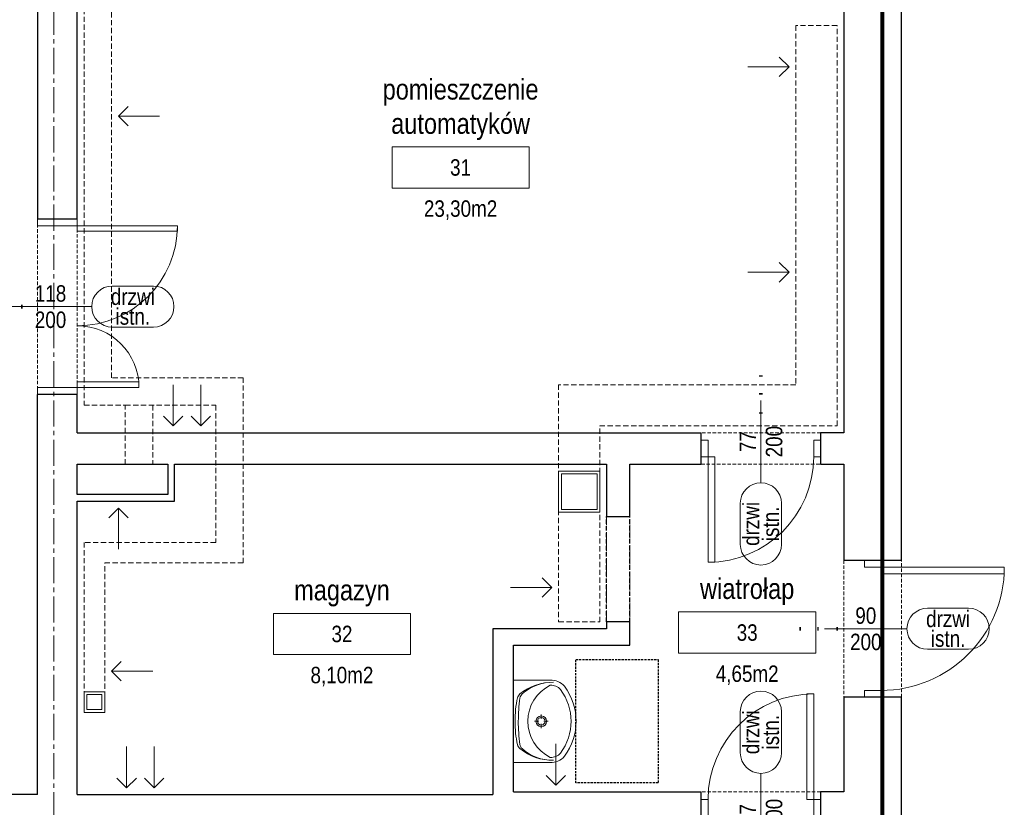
# Model space of a CAD drawing. Header units: millimetres. Extents: x -53179 to 121817, y -123620 to 254214.
# Tile 26 of 256: x 47790 to 54970, y -94262 to -88517. Entities that reach past the tile are written whole.
import ezdxf
from ezdxf.enums import TextEntityAlignment as Align

# ---------------------------------------------------------------- set-up
doc = ezdxf.new("R2010")
doc.units = ezdxf.units.MM
for name, pattern in [('xref_ACAD-LSN_dyspozytornia_PW_rzuty_12$0$CENTER2', [28.575, 19.05, -3.175, 3.175, -3.175]), ('xref_ACAD-LSN_dyspozytornia_PW_rzuty_12$0$DASHED', [19.05, 12.7, -6.35]), ('xref_ACAD-LSN_dyspozytornia_PW_rzuty_12$0$HIDDEN2', [4.7625, 3.175, -1.5875])]:
    doc.linetypes.add(name, pattern=pattern)
for name, color, linetype, lineweight in [('xref', 8, 'Continuous', 13), ('xref_ACAD-LSN_dyspozytornia_PW_rzuty_12$0$A drzwi płytowe', 8, 'Continuous', 9), ('xref_ACAD-LSN_dyspozytornia_PW_rzuty_12$0$A opis pom', 8, 'Continuous', 9), ('xref_ACAD-LSN_dyspozytornia_PW_rzuty_12$0$A opis pom pow', 8, 'Continuous', 9), ('xref_ACAD-LSN_dyspozytornia_PW_rzuty_12$0$A opis stolarka', 8, 'Continuous', 9), ('xref_ACAD-LSN_dyspozytornia_PW_rzuty_12$0$A opis stolarka NWD typ', 8, 'Continuous', 9), ('xref_ACAD-LSN_dyspozytornia_PW_rzuty_12$0$A opis stolarka NWD wyposażenie', 8, 'Continuous', 9), ('xref_ACAD-LSN_dyspozytornia_PW_rzuty_12$0$A opis technologia', 8, 'Continuous', 13), ('xref_ACAD-LSN_dyspozytornia_PW_rzuty_12$0$A widok wyżej', 8, 'xref_ACAD-LSN_dyspozytornia_PW_rzuty_12$0$DASHED', 9), ('xref_ACAD-LSN_dyspozytornia_PW_rzuty_12$0$A wyposazenie sanitarne', 8, 'Continuous', 9), ('xref_ACAD-LSN_dyspozytornia_PW_rzuty_12$0$A zakres', 8, 'Continuous', 13), ('xref_ACAD-LSN_dyspozytornia_PW_rzuty_12$0$A-Wall', 8, 'Continuous', 25), ('xref_ACAD-LSN_dyspozytornia_PW_rzuty_12$0$IS kanaly wentylacyjne', 8, 'xref_ACAD-LSN_dyspozytornia_PW_rzuty_12$0$DASHED', 9), ('xref_ACAD-LSN_dyspozytornia_PW_rzuty_12$0$IS wentylacja kratki istniejace', 8, 'Continuous', 9), ('xref_ACAD-LSN_dyspozytornia_PW_rzuty_12$0$S-Grid-Iden', 8, 'xref_ACAD-LSN_dyspozytornia_PW_rzuty_12$0$CENTER2', 9)]:
    doc.layers.add(name, color=color, linetype=linetype, lineweight=lineweight)
doc.layers.add('xref_ACAD-LSN_dyspozytornia_PW_rzuty_12$0$A opis ppoż drzwi', color=8, linetype='Continuous', lineweight=13, transparency=0.25)
doc.layers.add('xref_ACAD-LSN_dyspozytornia_PW_rzuty_12$0$A-Wall-Open', color=8, linetype='xref_ACAD-LSN_dyspozytornia_PW_rzuty_12$0$HIDDEN2', lineweight=25, plot=False)
doc.styles.add('xref_ACAD-LSN_dyspozytornia_PW_rzuty_12$0$STYL ASA', font='ARIALN.TTF')

# ---------------------------------------------------------------- blocks, each defined once
blk = doc.blocks.new('xref_ACAD-LSN_dyspozytornia_PW_rzuty_12$0$umywalka 60x45')
at = {"color": 0, "lineweight": -2, "ltscale": 0.15}
for p, q in [((-30, 0), (30, 0)), ((-30, 0), (-30, -26.7)), ((9.45, 0), (-9.45, 0)), ((30, 0), (30, -26.7)), ((-1.86, -20.37), (-5.07, -20.37)), ((-0.01, -15.32), (-0.01, -18.52)), ((5.04, -20.37), (1.84, -20.37)), ((-0.01, -22.22), (-0.01, -25.42))]:
    blk.add_line(p, q, dxfattribs=at)
at = {"ltscale": 0.15}
blk.add_lwpolyline([(-26.31, -26.95, 0.236063), (-23.21, -34.38, 0.329715), (23.21, -34.38, 0.236063), (26.31, -26.95, 0.623035)], format="xyb", close=True, dxfattribs=at)
blk.add_lwpolyline([(-30, -26.7, 0.239105), (-25.52, -37.28, 0.331406), (25.52, -37.28, 0.239105), (30, -26.7)], format="xyb", dxfattribs=at)
at = {"color": 0, "lineweight": -2, "ltscale": 0.15}
for radius in [3.89, 2.78]:
    blk.add_circle((-0.01, -20.37), radius, dxfattribs=at)
for centre, radius, start, end in [((9.28, -28.68), 37.74, 140.66478, 180.90725), ((5.44, -28.88), 33.9, 138.52449, 180.67671), ((-16.21, -9.73), 5, 97.83045, 138.52449), ((-16.04, -7.93), 5, 102.69402, 140.66478), ((-0.64, -76.32), 75.1, 89.48972, 102.69402), ((0.57, -131.79), 128.2, 90.24498, 97.83045), ((0.57, -76.32), 75.1, 77.22851, 90.43281), ((-0.72, -131.79), 128.2, 82.09208, 89.67755), ((16.23, -9.76), 5, 41.39803, 82.09208), ((16.06, -7.95), 5, 39.25775, 77.22851), ((-9.28, -28.67), 37.74, 359.01528, 39.25775), ((-5.45, -28.87), 33.9, 359.24582, 41.39804)]:
    blk.add_arc(centre, radius, start, end, dxfattribs=at)
at = {"layer": 'Defpoints', "linetype": 'xref_ACAD-LSN_dyspozytornia_PW_rzuty_12$0$HIDDEN2', "ltscale": 0.5}
blk.add_lwpolyline([(-45, -45.56), (45, -45.56), (45, -105.56), (-45, -105.56)], close=True, dxfattribs=at)
blk = doc.blocks.new('xref_ACAD-LSN_dyspozytornia_PW_rzuty_12$0$środek')
blk.add_line((0, 0), (0, -10))
blk = doc.blocks.new('xref_ACAD-LSN_dyspozytornia_PW_rzuty_12$0$tag wn')
blk.add_lwpolyline([(-25, -7.5), (25, -7.5), (25, 7.5), (-25, 7.5)], close=True)
at = {"style": 'xref_ACAD-LSN_dyspozytornia_PW_rzuty_12$0$STYL ASA'}
blk.add_attdef('ROOM:NO', text='', height=6, dxfattribs=at).set_placement((0, 0), align=Align.MIDDLE_CENTER)
at = {"layer": 'xref_ACAD-LSN_dyspozytornia_PW_rzuty_12$0$A opis pom pow', "style": 'xref_ACAD-LSN_dyspozytornia_PW_rzuty_12$0$STYL ASA'}
blk.add_attdef('ROOM:AREA', text='', height=6, dxfattribs=at).set_placement((0, -15), align=Align.MIDDLE_CENTER)
blk = doc.blocks.new('xref_ACAD-LSN_dyspozytornia_PW_rzuty_12$0$ddtag_UP')
at = {"transparency": 33554687}
blk.add_lwpolyline([(0, 30), (0, -30)], dxfattribs=at)
at = {"layer": 'xref_ACAD-LSN_dyspozytornia_PW_rzuty_12$0$A opis stolarka NWD typ', "transparency": 33554687}
blk.add_lwpolyline([(-15, 75, -1), (15, 75), (15, 45, -1), (-15, 45)], format="xyb", close=True, dxfattribs=at)
at = {"ltscale": 0.1, "transparency": 33554687, "style": 'xref_ACAD-LSN_dyspozytornia_PW_rzuty_12$0$STYL ASA'}
blk.add_attdef('DOORS:SZEROKOŚĆ', text='', height=12, rotation=90, dxfattribs=at).set_placement((0, 0, 0), align=Align.BOTTOM_CENTER)
blk.add_attdef('DOORS:WYSOKOŚĆ', text='', height=12, rotation=90, dxfattribs=at).set_placement((3.6, 0, 0), align=Align.TOP_CENTER)
blk.add_attdef('DOORS:AKUSTYKA', text='', height=10, dxfattribs=at).set_placement((0, -49), align=Align.MIDDLE_CENTER)
at = {"layer": 'xref_ACAD-LSN_dyspozytornia_PW_rzuty_12$0$A opis ppoż drzwi', "ltscale": 0.1, "transparency": 33554687, "style": 'xref_ACAD-LSN_dyspozytornia_PW_rzuty_12$0$STYL ASA'}
blk.add_attdef('DOORS:PPOŻ', text='', height=10, dxfattribs=at).set_placement((0, -36), align=Align.MIDDLE_CENTER)
at = {"layer": 'xref_ACAD-LSN_dyspozytornia_PW_rzuty_12$0$A opis stolarka NWD typ', "ltscale": 0.1, "transparency": 33554687, "style": 'xref_ACAD-LSN_dyspozytornia_PW_rzuty_12$0$STYL ASA'}
blk.add_attdef('DOORS:PODTYP', text='', height=12, rotation=90, dxfattribs=at).set_placement((1.2, 60, 0), align=Align.TOP_CENTER)
blk.add_attdef('DOORS:TYP', text='', height=12, rotation=90, dxfattribs=at).set_placement((2.4, 60, 0), align=Align.BOTTOM_CENTER)
at = {"layer": 'xref_ACAD-LSN_dyspozytornia_PW_rzuty_12$0$A opis stolarka NWD wyposażenie', "ltscale": 0.1, "transparency": 33554687, "style": 'xref_ACAD-LSN_dyspozytornia_PW_rzuty_12$0$STYL ASA'}
blk.add_attdef('DOORS:WYPOSAŻENIE', text='', height=10, dxfattribs=at).set_placement((0, -22), align=Align.MIDDLE_CENTER)
blk = doc.blocks.new('xref_ACAD-LSN_dyspozytornia_PW_rzuty_12$0$ddtag_RIGHT')
at = {"transparency": 33554687}
blk.add_lwpolyline([(30, 0), (-30, 0)], dxfattribs=at)
at = {"layer": 'xref_ACAD-LSN_dyspozytornia_PW_rzuty_12$0$A opis stolarka NWD typ', "transparency": 33554687}
blk.add_lwpolyline([(75, 15, -1), (75, -15), (45, -15, -1), (45, 15)], format="xyb", close=True, dxfattribs=at)
at = {"ltscale": 0.1, "transparency": 33554687, "style": 'xref_ACAD-LSN_dyspozytornia_PW_rzuty_12$0$STYL ASA'}
blk.add_attdef('DOORS:AKUSTYKA', text='', height=10, rotation=90, dxfattribs=at).set_placement((-49, 0), align=Align.MIDDLE_CENTER)
blk.add_attdef('DOORS:SZEROKOŚĆ', text='', height=12, dxfattribs=at).set_placement((0, 0, 0), align=Align.BOTTOM_CENTER)
blk.add_attdef('DOORS:WYSOKOŚĆ', text='', height=12, dxfattribs=at).set_placement((0, -3.6, 0), align=Align.TOP_CENTER)
at = {"layer": 'xref_ACAD-LSN_dyspozytornia_PW_rzuty_12$0$A opis ppoż drzwi', "ltscale": 0.1, "transparency": 33554687, "style": 'xref_ACAD-LSN_dyspozytornia_PW_rzuty_12$0$STYL ASA'}
blk.add_attdef('DOORS:PPOŻ', text='', height=10, rotation=90, dxfattribs=at).set_placement((-36, 0), align=Align.MIDDLE_CENTER)
at = {"layer": 'xref_ACAD-LSN_dyspozytornia_PW_rzuty_12$0$A opis stolarka NWD typ', "ltscale": 0.1, "transparency": 33554687, "style": 'xref_ACAD-LSN_dyspozytornia_PW_rzuty_12$0$STYL ASA'}
blk.add_attdef('DOORS:TYP', text='', height=12, dxfattribs=at).set_placement((60, -2.4, 0), align=Align.BOTTOM_CENTER)
blk.add_attdef('DOORS:PODTYP', text='', height=12, dxfattribs=at).set_placement((60, -1.2, 0), align=Align.TOP_CENTER)
at = {"layer": 'xref_ACAD-LSN_dyspozytornia_PW_rzuty_12$0$A opis stolarka NWD wyposażenie', "ltscale": 0.1, "transparency": 33554687, "style": 'xref_ACAD-LSN_dyspozytornia_PW_rzuty_12$0$STYL ASA'}
blk.add_attdef('DOORS:WYPOSAŻENIE', text='', height=10, rotation=90, dxfattribs=at).set_placement((-22, 0), align=Align.MIDDLE_CENTER)
blk = doc.blocks.new('xref_ACAD-LSN_dyspozytornia_PW_rzuty_12$0$ddtag_DOWN')
at = {"transparency": 33554687}
blk.add_lwpolyline([(0, -30), (0, 30)], dxfattribs=at)
at = {"layer": 'xref_ACAD-LSN_dyspozytornia_PW_rzuty_12$0$A opis stolarka NWD typ', "transparency": 33554687}
blk.add_lwpolyline([(15, -75, -1), (-15, -75), (-15, -45, -1), (15, -45)], format="xyb", close=True, dxfattribs=at)
at = {"ltscale": 0.1, "transparency": 33554687, "style": 'xref_ACAD-LSN_dyspozytornia_PW_rzuty_12$0$STYL ASA'}
blk.add_attdef('DOORS:SZEROKOŚĆ', text='', height=12, rotation=90, dxfattribs=at).set_placement((0, 0, 0), align=Align.BOTTOM_CENTER)
blk.add_attdef('DOORS:WYSOKOŚĆ', text='', height=12, rotation=90, dxfattribs=at).set_placement((3.6, 0, 0), align=Align.TOP_CENTER)
blk.add_attdef('DOORS:AKUSTYKA', text='', height=10, dxfattribs=at).set_placement((0, 49), align=Align.MIDDLE_CENTER)
at = {"layer": 'xref_ACAD-LSN_dyspozytornia_PW_rzuty_12$0$A opis ppoż drzwi', "ltscale": 0.1, "transparency": 33554687, "style": 'xref_ACAD-LSN_dyspozytornia_PW_rzuty_12$0$STYL ASA'}
blk.add_attdef('DOORS:PPOŻ', text='', height=10, dxfattribs=at).set_placement((0, 36), align=Align.MIDDLE_CENTER)
at = {"layer": 'xref_ACAD-LSN_dyspozytornia_PW_rzuty_12$0$A opis stolarka NWD typ', "ltscale": 0.1, "transparency": 33554687, "style": 'xref_ACAD-LSN_dyspozytornia_PW_rzuty_12$0$STYL ASA'}
blk.add_attdef('DOORS:PODTYP', text='', height=12, rotation=90, dxfattribs=at).set_placement((1.2, -60, 0), align=Align.TOP_CENTER)
blk.add_attdef('DOORS:TYP', text='', height=12, rotation=90, dxfattribs=at).set_placement((2.4, -60, 0), align=Align.BOTTOM_CENTER)
at = {"layer": 'xref_ACAD-LSN_dyspozytornia_PW_rzuty_12$0$A opis stolarka NWD wyposażenie', "ltscale": 0.1, "transparency": 33554687, "style": 'xref_ACAD-LSN_dyspozytornia_PW_rzuty_12$0$STYL ASA'}
blk.add_attdef('DOORS:WYPOSAŻENIE', text='', height=10, dxfattribs=at).set_placement((0, 22), align=Align.MIDDLE_CENTER)
blk = doc.blocks.new('xref_ACAD-LSN_dyspozytornia_PW_rzuty_12')
at = {"layer": 'xref_ACAD-LSN_dyspozytornia_PW_rzuty_12$0$A drzwi płytowe', "linetype": 'Continuous', "lineweight": 9, "ltscale": 0.2}
for points in [[(72253.68, 81687.22), (72253.68, 81692.22), (72282.68, 81692.22), (72282.68, 81687.22)], [(72253.68, 81569.22), (72253.68, 81564.22), (72282.68, 81564.22), (72282.68, 81569.22)], [(72742.68, 81530.72), (72737.68, 81530.72), (72737.68, 81518.72), (72742.68, 81518.72)], [(72819.68, 81530.72), (72824.68, 81530.72), (72824.68, 81518.72), (72819.68, 81518.72)], [(72856.68, 81438.22), (72856.68, 81443.22), (72868.68, 81443.22), (72868.68, 81438.22)], [(72856.68, 81348.22), (72856.68, 81343.22), (72868.68, 81343.22), (72868.68, 81348.22)], [(72742.68, 81256.72), (72737.68, 81256.72), (72737.68, 81268.72), (72742.68, 81268.72)], [(72819.68, 81256.72), (72824.68, 81256.72), (72824.68, 81268.72), (72819.68, 81268.72)]]:
    blk.add_lwpolyline(points, close=True, dxfattribs=at)
at = {"layer": 'xref_ACAD-LSN_dyspozytornia_PW_rzuty_12$0$A drzwi płytowe', "linetype": 'Continuous', "lineweight": 9}
for points in [[(72355.68, 81687.22), (72355.68, 81683.22), (72282.68, 81683.22), (72282.68, 81687.22)], [(72282.68, 81569.22), (72282.68, 81573.22), (72327.68, 81573.22), (72327.68, 81569.22)], [(72742.68, 81518.72), (72747.68, 81518.72), (72747.68, 81441.72), (72742.68, 81441.72)], [(72868.68, 81438.22), (72868.68, 81433.22), (72958.68, 81433.22), (72958.68, 81438.22)], [(72819.68, 81268.72), (72814.68, 81268.72), (72814.68, 81345.72), (72819.68, 81345.72)]]:
    blk.add_lwpolyline(points, close=True, dxfattribs=at)
at = {"layer": 'xref_ACAD-LSN_dyspozytornia_PW_rzuty_12$0$A drzwi płytowe', "linetype": 'Continuous', "lineweight": 9, "ltscale": 0.2}
for centre, radius in [((72282.68, 81687.22), 73), ((72868.68, 81438.22), 90)]:
    blk.add_arc(centre, radius, 270, 0, dxfattribs=at)
at = {"layer": 'xref_ACAD-LSN_dyspozytornia_PW_rzuty_12$0$A drzwi płytowe', "linetype": 'Continuous', "lineweight": 9, "ltscale": 0.2, "extrusion": (0, 0, -1)}
for centre, radius, start, end in [((-72282.68, 81569.22), 45, 90, 180), ((-72742.68, 81518.72), 77, 180, 270), ((-72819.68, 81268.72), 77, 0, 90)]:
    blk.add_arc(centre, radius, start, end, dxfattribs=at)
at = {"layer": 'xref_ACAD-LSN_dyspozytornia_PW_rzuty_12$0$A widok wyżej', "linetype": 'xref_ACAD-LSN_dyspozytornia_PW_rzuty_12$0$DASHED', "lineweight": 9, "ltscale": 0.2}
for p, q in [((72253.68, 81692.22), (72253.68, 81564.22)), ((72282.68, 81564.22), (72282.68, 81692.22)), ((72824.68, 81536.22), (72737.68, 81536.22)), ((72737.68, 81513.22), (72824.68, 81513.22)), ((72668.68, 81475.22), (72668.68, 81398.22)), ((72685.68, 81398.22), (72685.68, 81475.22)), ((72841.68, 81443.22), (72841.68, 81343.22)), ((72883.68, 81343.22), (72883.68, 81443.22)), ((72824.68, 81274.22), (72737.68, 81274.22))]:
    blk.add_line(p, q, dxfattribs=at)
at = {"layer": 'xref_ACAD-LSN_dyspozytornia_PW_rzuty_12$0$A zakres', "linetype": 'xref_ACAD-LSN_dyspozytornia_PW_rzuty_12$0$DASHED', "const_width": 3}
blk.add_lwpolyline([(67446.18, 82031.22), (67446.18, 80639.22), (72869.68, 80639.22), (72869.68, 82031.22)], close=True, dxfattribs=at)
at = {"layer": 'xref_ACAD-LSN_dyspozytornia_PW_rzuty_12$0$A-Wall', "linetype": 'Continuous', "lineweight": 25}
for p, q in [((72253.68, 81953.22), (72253.68, 81692.22)), ((72282.68, 81692.22), (72282.68, 81953.22)), ((72841.68, 81953.22), (72841.68, 81536.22)), ((72883.68, 81443.22), (72883.68, 81953.22)), ((72253.68, 81692.22), (72282.68, 81692.22)), ((72282.68, 81564.22), (72253.68, 81564.22)), ((72253.68, 81272.22), (72253.68, 81564.22)), ((72282.68, 81536.22), (72282.68, 81564.22)), ((72282.68, 81536.22), (72737.68, 81536.22)), ((72737.68, 81513.22), (72737.68, 81536.22)), ((72841.68, 81536.22), (72824.68, 81536.22)), ((72824.68, 81536.22), (72824.68, 81513.22)), ((72282.68, 81513.22), (72348.68, 81513.22)), ((72282.68, 81491.22), (72282.68, 81513.22)), ((72348.68, 81513.22), (72348.68, 81491.22)), ((72353.68, 81513.22), (72668.68, 81513.22)), ((72353.68, 81486.22), (72353.68, 81513.22)), ((72668.68, 81513.22), (72668.68, 81475.22)), ((72685.68, 81513.22), (72737.68, 81513.22)), ((72685.68, 81475.22), (72685.68, 81513.22)), ((72824.68, 81513.22), (72841.68, 81513.22)), ((72841.68, 81513.22), (72841.68, 81443.22)), ((72348.68, 81491.22), (72282.68, 81491.22)), ((72282.68, 81486.22), (72353.68, 81486.22)), ((72282.68, 81272.22), (72282.68, 81486.22)), ((72668.68, 81475.22), (72685.68, 81475.22)), ((72841.68, 81443.22), (72883.68, 81443.22)), ((72585.68, 81393.22), (72585.68, 81272.22)), ((72668.68, 81393.22), (72585.68, 81393.22)), ((72685.68, 81398.22), (72668.68, 81398.22)), ((72668.68, 81398.22), (72668.68, 81393.22)), ((72685.68, 81381.22), (72685.68, 81398.22)), ((72600.68, 81274.22), (72600.68, 81381.22)), ((72600.68, 81381.22), (72685.68, 81381.22)), ((72883.68, 81343.22), (72841.68, 81343.22)), ((72841.68, 81343.22), (72841.68, 81274.22)), ((72883.68, 80717.22), (72883.68, 81343.22)), ((72253.68, 81272.22), (72188.68, 81272.22)), ((72282.68, 81272.22), (72585.68, 81272.22)), ((72600.68, 81274.22), (72737.68, 81274.22)), ((72737.68, 81251.22), (72737.68, 81274.22)), ((72824.68, 81274.22), (72824.68, 81251.22)), ((72841.68, 81274.22), (72824.68, 81274.22))]:
    blk.add_line(p, q, dxfattribs=at)
at = {"layer": 'xref_ACAD-LSN_dyspozytornia_PW_rzuty_12$0$A-Wall-Open', "linetype": 'xref_ACAD-LSN_dyspozytornia_PW_rzuty_12$0$HIDDEN2', "lineweight": 25}
for p, q in [((72668.68, 81398.22), (72668.68, 81475.22)), ((72685.68, 81398.22), (72685.68, 81475.22))]:
    blk.add_line(p, q, dxfattribs=at)
at = {"layer": 'xref_ACAD-LSN_dyspozytornia_PW_rzuty_12$0$IS kanaly wentylacyjne', "ltscale": 0.3}
for points in [[(72403.68, 81441.22), (72403.68, 81576.22), (72307.68, 81576.22), (72307.68, 81948.22), (72287.68, 81948.22), (72287.68, 81556.22), (72317.68, 81556.22), (72383.68, 81556.22), (72383.68, 81456.22), (72287.68, 81456.22), (72287.68, 81332.22), (72302.68, 81332.22), (72302.68, 81441.22)], [(72806.68, 81833.22), (72806.68, 81571.22), (72633.68, 81571.22), (72633.68, 81398.22), (72663.68, 81398.22), (72663.68, 81541.22), (72836.68, 81541.22), (72836.68, 81833.22)], [(72317.68, 81556.22), (72337.68, 81556.22), (72337.68, 81513.22), (72317.68, 81513.22)]]:
    blk.add_lwpolyline(points, close=True, dxfattribs=at)
at = {"layer": 'xref_ACAD-LSN_dyspozytornia_PW_rzuty_12$0$IS kanaly wentylacyjne', "linetype": 'ByBlock', "ltscale": 0.3}
for points in [[(72794.61, 81796.15), (72801.68, 81803.22), (72794.61, 81810.29)], [(72801.68, 81803.22), (72771.68, 81803.22)], [(72319.76, 81760.15), (72312.68, 81767.22), (72319.76, 81774.29)], [(72312.68, 81767.22), (72342.68, 81767.22)], [(72794.61, 81646.15), (72801.68, 81653.22), (72794.61, 81660.29)], [(72801.68, 81653.22), (72771.68, 81653.22)], [(72621.61, 81430.29), (72628.68, 81423.22), (72621.61, 81416.15)], [(72628.68, 81423.22), (72598.68, 81423.22)], [(72314.76, 81355.15), (72307.68, 81362.22), (72314.76, 81369.29)], [(72307.68, 81362.22), (72337.68, 81362.22)]]:
    blk.add_lwpolyline(points, dxfattribs=at)
for points in [[(72633.68, 81478.22), (72663.68, 81478.22), (72663.68, 81508.22), (72633.68, 81508.22)], [(72635.68, 81480.22), (72661.68, 81480.22), (72661.68, 81506.22), (72635.68, 81506.22)], [(72287.68, 81332.22), (72302.68, 81332.22), (72302.68, 81347.22), (72287.68, 81347.22)], [(72289.68, 81334.22), (72300.68, 81334.22), (72300.68, 81345.22), (72289.68, 81345.22)]]:
    blk.add_lwpolyline(points, close=True, dxfattribs=at)
at = {"layer": 'xref_ACAD-LSN_dyspozytornia_PW_rzuty_12$0$IS wentylacja kratki istniejace'}
for points in [[(72352.68, 81541.22), (72352.68, 81571.22)], [(72372.68, 81541.22), (72372.68, 81571.22)], [(72359.76, 81548.29), (72352.68, 81541.22), (72345.61, 81548.29)], [(72379.76, 81548.29), (72372.68, 81541.22), (72365.61, 81548.29)], [(72319.76, 81474.15), (72312.68, 81481.22), (72305.61, 81474.15)], [(72312.68, 81481.22), (72312.68, 81451.22)], [(72318.68, 81277.22), (72318.68, 81307.22)], [(72338.68, 81277.22), (72338.68, 81307.22)], [(72631.68, 81279.22), (72631.68, 81309.22)], [(72325.76, 81284.29), (72318.68, 81277.22), (72311.61, 81284.29)], [(72345.76, 81284.29), (72338.68, 81277.22), (72331.61, 81284.29)], [(72638.76, 81286.29), (72631.68, 81279.22), (72624.61, 81286.29)]]:
    blk.add_lwpolyline(points, dxfattribs=at)
at = {"layer": 'xref_ACAD-LSN_dyspozytornia_PW_rzuty_12$0$S-Grid-Iden'}
for points in [[(72265.68, 82131.22), (72265.68, 80539.22)], [(72869.68, 82131.22), (72869.68, 80539.22)]]:
    blk.add_lwpolyline(points, dxfattribs=at)
at = {"layer": 'xref_ACAD-LSN_dyspozytornia_PW_rzuty_12$0$A drzwi płytowe', "linetype": 'Continuous', "lineweight": 9, "ltscale": 0.2, "extrusion": (0, 0, -1), "zscale": -1}
for p, rotation in [((-72268.18, 81628.22), 90), ((-72781.18, 81524.72), 180)]:
    blk.add_blockref('xref_ACAD-LSN_dyspozytornia_PW_rzuty_12$0$środek', p, dxfattribs=dict(at, rotation=rotation))
at = {"layer": 'xref_ACAD-LSN_dyspozytornia_PW_rzuty_12$0$A drzwi płytowe', "linetype": 'Continuous', "lineweight": 9, "ltscale": 0.2, "rotation": 270}
blk.add_blockref('xref_ACAD-LSN_dyspozytornia_PW_rzuty_12$0$środek', (72862.68, 81393.22), dxfattribs=at)
at = {"layer": 'xref_ACAD-LSN_dyspozytornia_PW_rzuty_12$0$A opis pom', "linetype": 'Continuous', "lineweight": 9, "xscale": 2, "yscale": 2, "zscale": 2}
for p, values in [((72562.18, 81729.72), {'ROOM:NO': '31', 'ROOM:AREA': '23,30m2'}), ((72475.68, 81389.45), {'ROOM:NO': '32', 'ROOM:AREA': '8,10m2'}), ((72771.18, 81390.45), {'ROOM:NO': '33', 'ROOM:AREA': '4,65m2'})]:
    blk.add_blockref('xref_ACAD-LSN_dyspozytornia_PW_rzuty_12$0$tag wn', p, dxfattribs=at).add_auto_attribs(values)
at = {"layer": 'xref_ACAD-LSN_dyspozytornia_PW_rzuty_12$0$A opis stolarka', "linetype": 'Continuous', "lineweight": 9}
ref = blk.add_blockref('xref_ACAD-LSN_dyspozytornia_PW_rzuty_12$0$ddtag_RIGHT', (72263.18, 81628.22), dxfattribs=at)
ref.add_attrib('DOORS:AKUSTYKA', '-', dxfattribs={"layer": '0', "ltscale": 0.1, "height": 10, "rotation": 90, "style": 'xref_ACAD-LSN_dyspozytornia_PW_rzuty_12$0$STYL ASA'}).set_placement((72214.18, 81628.22), align=Align.MIDDLE_CENTER)
ref.add_attrib('DOORS:PPOŻ', '-', dxfattribs={"layer": 'xref_ACAD-LSN_dyspozytornia_PW_rzuty_12$0$A opis ppoż drzwi', "ltscale": 0.1, "height": 10, "rotation": 90, "style": 'xref_ACAD-LSN_dyspozytornia_PW_rzuty_12$0$STYL ASA'}).set_placement((72227.18, 81628.22), align=Align.MIDDLE_CENTER)
ref.add_attrib('DOORS:WYSOKOŚĆ', '200', dxfattribs={"layer": '0', "ltscale": 0.1, "height": 12, "style": 'xref_ACAD-LSN_dyspozytornia_PW_rzuty_12$0$STYL ASA'}).set_placement((72263.18, 81624.62, 0), align=Align.TOP_CENTER)
ref.add_attrib('DOORS:SZEROKOŚĆ', '118', dxfattribs={"layer": '0', "ltscale": 0.1, "height": 12, "style": 'xref_ACAD-LSN_dyspozytornia_PW_rzuty_12$0$STYL ASA'}).set_placement((72263.18, 81628.22, 0), align=Align.BOTTOM_CENTER)
ref.add_attrib('DOORS:PODTYP', 'istn.', dxfattribs={"layer": 'xref_ACAD-LSN_dyspozytornia_PW_rzuty_12$0$A opis stolarka NWD typ', "ltscale": 0.1, "height": 12, "style": 'xref_ACAD-LSN_dyspozytornia_PW_rzuty_12$0$STYL ASA'}).set_placement((72323.18, 81627.02, 0), align=Align.TOP_CENTER)
ref.add_attrib('DOORS:TYP', 'drzwi', dxfattribs={"layer": 'xref_ACAD-LSN_dyspozytornia_PW_rzuty_12$0$A opis stolarka NWD typ', "ltscale": 0.1, "height": 12, "style": 'xref_ACAD-LSN_dyspozytornia_PW_rzuty_12$0$STYL ASA'}).set_placement((72323.18, 81625.82, 0), align=Align.BOTTOM_CENTER)
ref.add_attrib('DOORS:WYPOSAŻENIE', '-', dxfattribs={"layer": 'xref_ACAD-LSN_dyspozytornia_PW_rzuty_12$0$A opis stolarka NWD wyposażenie', "ltscale": 0.1, "height": 10, "rotation": 90, "style": 'xref_ACAD-LSN_dyspozytornia_PW_rzuty_12$0$STYL ASA'}).set_placement((72241.18, 81628.22), align=Align.MIDDLE_CENTER)
ref = blk.add_blockref('xref_ACAD-LSN_dyspozytornia_PW_rzuty_12$0$ddtag_DOWN', (72781.18, 81529.72), dxfattribs=at)
ref.add_attrib('DOORS:AKUSTYKA', '-', dxfattribs={"layer": '0', "ltscale": 0.1, "height": 10, "style": 'xref_ACAD-LSN_dyspozytornia_PW_rzuty_12$0$STYL ASA'}).set_placement((72781.18, 81578.72), align=Align.MIDDLE_CENTER)
ref.add_attrib('DOORS:PPOŻ', '-', dxfattribs={"layer": 'xref_ACAD-LSN_dyspozytornia_PW_rzuty_12$0$A opis ppoż drzwi', "ltscale": 0.1, "height": 10, "style": 'xref_ACAD-LSN_dyspozytornia_PW_rzuty_12$0$STYL ASA'}).set_placement((72781.18, 81565.72), align=Align.MIDDLE_CENTER)
ref.add_attrib('DOORS:WYSOKOŚĆ', '200', dxfattribs={"layer": '0', "ltscale": 0.1, "height": 12, "rotation": 90, "style": 'xref_ACAD-LSN_dyspozytornia_PW_rzuty_12$0$STYL ASA'}).set_placement((72784.78, 81529.72, 0), align=Align.TOP_CENTER)
ref.add_attrib('DOORS:SZEROKOŚĆ', '77', dxfattribs={"layer": '0', "ltscale": 0.1, "height": 12, "rotation": 90, "style": 'xref_ACAD-LSN_dyspozytornia_PW_rzuty_12$0$STYL ASA'}).set_placement((72781.18, 81529.72, 0), align=Align.BOTTOM_CENTER)
ref.add_attrib('DOORS:PODTYP', 'istn.', dxfattribs={"layer": 'xref_ACAD-LSN_dyspozytornia_PW_rzuty_12$0$A opis stolarka NWD typ', "ltscale": 0.1, "height": 12, "rotation": 90, "style": 'xref_ACAD-LSN_dyspozytornia_PW_rzuty_12$0$STYL ASA'}).set_placement((72782.38, 81469.72, 0), align=Align.TOP_CENTER)
ref.add_attrib('DOORS:TYP', 'drzwi', dxfattribs={"layer": 'xref_ACAD-LSN_dyspozytornia_PW_rzuty_12$0$A opis stolarka NWD typ', "ltscale": 0.1, "height": 12, "rotation": 90, "style": 'xref_ACAD-LSN_dyspozytornia_PW_rzuty_12$0$STYL ASA'}).set_placement((72783.58, 81469.72, 0), align=Align.BOTTOM_CENTER)
ref.add_attrib('DOORS:WYPOSAŻENIE', '-', dxfattribs={"layer": 'xref_ACAD-LSN_dyspozytornia_PW_rzuty_12$0$A opis stolarka NWD wyposażenie', "ltscale": 0.1, "height": 10, "style": 'xref_ACAD-LSN_dyspozytornia_PW_rzuty_12$0$STYL ASA'}).set_placement((72781.18, 81551.72), align=Align.MIDDLE_CENTER)
ref = blk.add_blockref('xref_ACAD-LSN_dyspozytornia_PW_rzuty_12$0$ddtag_RIGHT', (72857.68, 81393.22), dxfattribs=at)
ref.add_attrib('DOORS:AKUSTYKA', '-', dxfattribs={"layer": '0', "ltscale": 0.1, "height": 10, "rotation": 90, "style": 'xref_ACAD-LSN_dyspozytornia_PW_rzuty_12$0$STYL ASA'}).set_placement((72808.68, 81393.22), align=Align.MIDDLE_CENTER)
ref.add_attrib('DOORS:PPOŻ', '-', dxfattribs={"layer": 'xref_ACAD-LSN_dyspozytornia_PW_rzuty_12$0$A opis ppoż drzwi', "ltscale": 0.1, "height": 10, "rotation": 90, "style": 'xref_ACAD-LSN_dyspozytornia_PW_rzuty_12$0$STYL ASA'}).set_placement((72821.68, 81393.22), align=Align.MIDDLE_CENTER)
ref.add_attrib('DOORS:WYSOKOŚĆ', '200', dxfattribs={"layer": '0', "ltscale": 0.1, "height": 12, "style": 'xref_ACAD-LSN_dyspozytornia_PW_rzuty_12$0$STYL ASA'}).set_placement((72857.68, 81389.62, 0), align=Align.TOP_CENTER)
ref.add_attrib('DOORS:SZEROKOŚĆ', '90', dxfattribs={"layer": '0', "ltscale": 0.1, "height": 12, "style": 'xref_ACAD-LSN_dyspozytornia_PW_rzuty_12$0$STYL ASA'}).set_placement((72857.68, 81393.22, 0), align=Align.BOTTOM_CENTER)
ref.add_attrib('DOORS:PODTYP', 'istn.', dxfattribs={"layer": 'xref_ACAD-LSN_dyspozytornia_PW_rzuty_12$0$A opis stolarka NWD typ', "ltscale": 0.1, "height": 12, "style": 'xref_ACAD-LSN_dyspozytornia_PW_rzuty_12$0$STYL ASA'}).set_placement((72917.68, 81392.02, 0), align=Align.TOP_CENTER)
ref.add_attrib('DOORS:TYP', 'drzwi', dxfattribs={"layer": 'xref_ACAD-LSN_dyspozytornia_PW_rzuty_12$0$A opis stolarka NWD typ', "ltscale": 0.1, "height": 12, "style": 'xref_ACAD-LSN_dyspozytornia_PW_rzuty_12$0$STYL ASA'}).set_placement((72917.68, 81390.82, 0), align=Align.BOTTOM_CENTER)
ref.add_attrib('DOORS:WYPOSAŻENIE', '-', dxfattribs={"layer": 'xref_ACAD-LSN_dyspozytornia_PW_rzuty_12$0$A opis stolarka NWD wyposażenie', "ltscale": 0.1, "height": 10, "rotation": 90, "style": 'xref_ACAD-LSN_dyspozytornia_PW_rzuty_12$0$STYL ASA'}).set_placement((72835.68, 81393.22), align=Align.MIDDLE_CENTER)
ref = blk.add_blockref('xref_ACAD-LSN_dyspozytornia_PW_rzuty_12$0$ddtag_UP', (72781.18, 81257.72), dxfattribs=at)
ref.add_attrib('DOORS:AKUSTYKA', '-', dxfattribs={"layer": '0', "ltscale": 0.1, "height": 10, "style": 'xref_ACAD-LSN_dyspozytornia_PW_rzuty_12$0$STYL ASA'}).set_placement((72781.18, 81208.72), align=Align.MIDDLE_CENTER)
ref.add_attrib('DOORS:PPOŻ', '-', dxfattribs={"layer": 'xref_ACAD-LSN_dyspozytornia_PW_rzuty_12$0$A opis ppoż drzwi', "ltscale": 0.1, "height": 10, "style": 'xref_ACAD-LSN_dyspozytornia_PW_rzuty_12$0$STYL ASA'}).set_placement((72781.18, 81221.72), align=Align.MIDDLE_CENTER)
ref.add_attrib('DOORS:WYSOKOŚĆ', '200', dxfattribs={"layer": '0', "ltscale": 0.1, "height": 12, "rotation": 90, "style": 'xref_ACAD-LSN_dyspozytornia_PW_rzuty_12$0$STYL ASA'}).set_placement((72784.78, 81257.72, 0), align=Align.TOP_CENTER)
ref.add_attrib('DOORS:SZEROKOŚĆ', '77', dxfattribs={"layer": '0', "ltscale": 0.1, "height": 12, "rotation": 90, "style": 'xref_ACAD-LSN_dyspozytornia_PW_rzuty_12$0$STYL ASA'}).set_placement((72781.18, 81257.72, 0), align=Align.BOTTOM_CENTER)
ref.add_attrib('DOORS:PODTYP', 'istn.', dxfattribs={"layer": 'xref_ACAD-LSN_dyspozytornia_PW_rzuty_12$0$A opis stolarka NWD typ', "ltscale": 0.1, "height": 12, "rotation": 90, "style": 'xref_ACAD-LSN_dyspozytornia_PW_rzuty_12$0$STYL ASA'}).set_placement((72782.38, 81317.72, 0), align=Align.TOP_CENTER)
ref.add_attrib('DOORS:TYP', 'drzwi', dxfattribs={"layer": 'xref_ACAD-LSN_dyspozytornia_PW_rzuty_12$0$A opis stolarka NWD typ', "ltscale": 0.1, "height": 12, "rotation": 90, "style": 'xref_ACAD-LSN_dyspozytornia_PW_rzuty_12$0$STYL ASA'}).set_placement((72783.58, 81317.72, 0), align=Align.BOTTOM_CENTER)
ref.add_attrib('DOORS:WYPOSAŻENIE', '-', dxfattribs={"layer": 'xref_ACAD-LSN_dyspozytornia_PW_rzuty_12$0$A opis stolarka NWD wyposażenie', "ltscale": 0.1, "height": 10, "style": 'xref_ACAD-LSN_dyspozytornia_PW_rzuty_12$0$STYL ASA'}).set_placement((72781.18, 81235.72), align=Align.MIDDLE_CENTER)
at = {"layer": 'xref_ACAD-LSN_dyspozytornia_PW_rzuty_12$0$A wyposazenie sanitarne', "rotation": 90}
blk.add_blockref('xref_ACAD-LSN_dyspozytornia_PW_rzuty_12$0$umywalka 60x45', (72600.68, 81325.72), dxfattribs=at)
at = {"layer": 'xref_ACAD-LSN_dyspozytornia_PW_rzuty_12$0$A opis technologia', "char_height": 15, "attachment_point": 8, "style": 'xref_ACAD-LSN_dyspozytornia_PW_rzuty_12$0$STYL ASA'}
for s, insert in [('pomieszczenie automatyków', (72562.18, 81749.72)), ('wiatrołap', (72771.18, 81410.45)), ('magazyn', (72475.68, 81409.45))]:
    blk.add_mtext_dynamic_manual_height_columns(s, width=187.6495, gutter_width=1, heights=[0], dxfattribs=dict(at, insert=insert))

msp = doc.modelspace()

# ---------------------------------------------------------------- block references
at = {"layer": 'xref', "xscale": 10, "yscale": 10, "zscale": 10}
msp.add_blockref('xref_ACAD-LSN_dyspozytornia_PW_rzuty_12', (-674616.8, -906892.2), dxfattribs=at)

doc.saveas('drawing.dxf')
